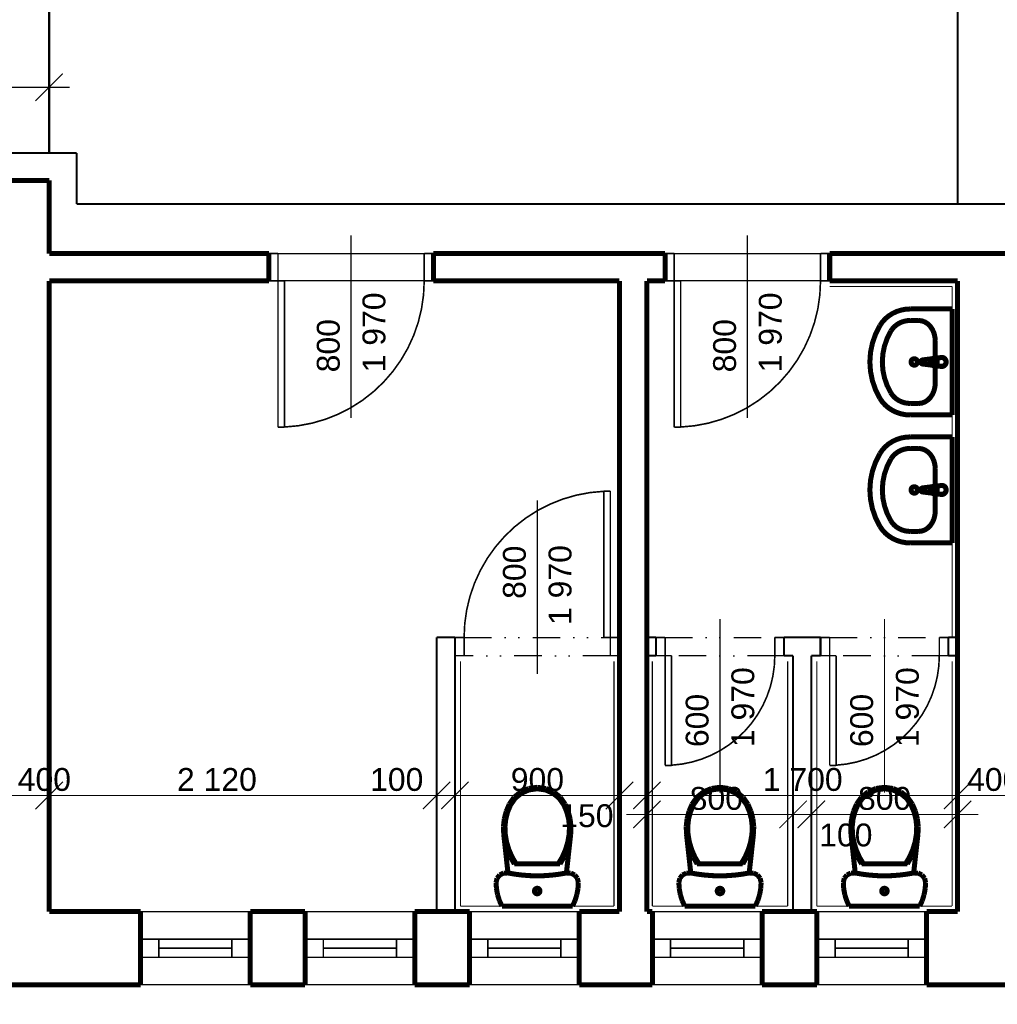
# Model space of a CAD drawing. Extents: x -289843 to 60066, y -44128 to 109843.
# Tile 37 of 61: x -38134 to -32786, y 21791 to 27177. Entities that reach past the tile are written whole.
import ezdxf

# ---------------------------------------------------------------- set-up
doc = ezdxf.new("R2010")
doc.units = 0
doc.header["$MEASUREMENT"] = 0
doc.linetypes.add('DĚLICÍ', pattern=[317.5, 127, -63.5, 0, -63.5, 0, -63.5])
doc.linetypes.add('TRIPLE_DASHED', pattern=[375, 150, -75.00000000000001, 0, -75.00000000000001, 0, -75.00000000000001])
for name, color, linetype in [('EXTERIOR_WALLS', 7, 'Continuous'), ('KÓTY', 7, 'Continuous'), ('múry', 7, 'Continuous'), ('PRIEVLAKY', 7, 'Continuous'), ('SHUTTERS', 7, 'Continuous')]:
    doc.layers.add(name, color=color, linetype=linetype)
doc.styles.add('GENERATED_STYLE_1', font='arial.ttf')
doc.dimstyles.new('Dimstyle_D87F', dxfattribs={"dimtxt": 125, "dimasz": 142.5, "dimexe": 0.18, "dimexo": 0.3, "dimgap": 0.09, "dimtad": 1, "dimdec": 0, "dimzin": 0, "dimdsep": 46, "dimtxsty": 'GENERATED_STYLE_1', "dimblk": 'ARROWHEAD_6', "dimblk1": 'ARROWHEAD_6', "dimblk2": 'ARROWHEAD_6', "dimcen": 0.09, "dimclrd": 124, "dimclre": 124, "dimclrt": 124, "dimadec": 0, "dimazin": 0, "dimtfac": 1, "dimtdec": 4, "dimtmove": 0, "dimatfit": 0, "dimfxl": 0, "dimtolj": 1, "dimtzin": 0, "dimarcsym": 0})
doc.dimstyles.new('Dimstyle_DAEE', dxfattribs={"dimtxt": 125, "dimasz": 142.5, "dimexe": 0.18, "dimexo": 0, "dimgap": 0.09, "dimtad": 1, "dimdec": 0, "dimzin": 0, "dimdsep": 46, "dimtxsty": 'GENERATED_STYLE_1', "dimblk": 'ARROWHEAD_6', "dimblk1": 'ARROWHEAD_6', "dimblk2": 'ARROWHEAD_6', "dimcen": 0.09, "dimse1": 1, "dimse2": 1, "dimclrd": 124, "dimclre": 124, "dimclrt": 124, "dimadec": 0, "dimazin": 0, "dimtfac": 1, "dimtdec": 4, "dimtmove": 0, "dimatfit": 0, "dimfxl": 0, "dimtolj": 1, "dimtzin": 0, "dimarcsym": 0})

# ---------------------------------------------------------------- blocks, each defined once
blk = doc.blocks.new('WC_LT_70_1252')
at = {"layer": 'EXTERIOR_WALLS', "color": 0, "linetype": 'ByBlock', "const_width": 27.5}
for points in [[(-193.2072413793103, 649.9999999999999), (-206.9710344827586, 619.2151937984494)], [(193.2093103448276, 649.9999999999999), (-193.2072413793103, 649.9999999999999)], [(206.9731034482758, 619.2151937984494), (193.2093103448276, 649.9999999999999)], [(-216.9403448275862, 587.0719379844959), (-222.9775862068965, 554.0126356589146)], [(-206.9710344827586, 619.2151937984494), (-216.9403448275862, 587.0719379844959)], [(216.9424137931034, 587.0719379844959), (206.9731034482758, 619.2151937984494)], [(222.9796551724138, 554.0126356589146), (216.9424137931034, 587.0719379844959)], [(-222.9775862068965, 554.0126356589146), (-224.9989655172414, 520.4917829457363)], [(225.0010344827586, 520.4917829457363), (222.9796551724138, 554.0126356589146)], [(-224.9989655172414, 520.4917829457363), (-219.7562068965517, 497.8052713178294)], [(-219.7562068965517, 497.8052713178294), (-205.041724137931, 479.4944186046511)], [(-205.041724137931, 479.4944186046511), (-183.6920689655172, 469.0924031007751)], [(159.8273643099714, 468.6052967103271), (120.2230345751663, 475.4414031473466), (80.31694259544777, 480.3366098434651), (40.20925519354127, 483.2786295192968), (0.0006452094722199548, 484.2600775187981), (-40.20796119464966, 483.2784903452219), (-80.31563786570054, 480.336331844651), (-120.2217119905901, 475.4409870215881), (-159.8260167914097, 468.6047435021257)], [(183.6941379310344, 469.0924031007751), (205.0437931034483, 479.4944186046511)], [(205.0437931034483, 479.4944186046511), (219.758275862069, 497.8052713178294)], [(219.758275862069, 497.8052713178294), (225.0010344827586, 520.4917829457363)], [(-183.6920689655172, 469.0924031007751), (-159.8265517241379, 468.6046511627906)], [(-159.8260167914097, 468.6047435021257), (-183.1034482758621, 256.9767441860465)], [(-124.8651724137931, 419.2560465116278), (-146.5220689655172, 381.4048837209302)], [(-115.071724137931, 419.2560465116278), (-137.3813793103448, 381.353488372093)], [(124.8651724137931, 419.2560465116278), (-124.8651724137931, 419.2560465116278)], [(137.3813793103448, 381.354496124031), (115.071724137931, 419.2560465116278)], [(146.5220689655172, 381.4048837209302), (124.8651724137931, 419.2560465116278)], [(183.1034482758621, 256.9767441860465), (159.8273643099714, 468.605296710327)], [(159.8286206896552, 468.6046511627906), (183.6941379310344, 469.0924031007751)], [(-146.5220689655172, 381.4048837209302), (-163.5879310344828, 341.3870542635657)], [(-137.3813793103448, 381.353488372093), (-154.9437931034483, 341.1522480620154)], [(154.9437931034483, 341.1522480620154), (137.3813793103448, 381.354496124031)], [(163.5879310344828, 341.3870542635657), (146.5220689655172, 381.4048837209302)], [(-163.5879310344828, 341.3870542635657), (-175.8351724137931, 299.7275968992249)], [(-154.9437931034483, 341.1522480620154), (-167.5158620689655, 299.2136434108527)], [(167.5158620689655, 299.2136434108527), (154.9437931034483, 341.1522480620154)], [(175.8351724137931, 299.7275968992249), (163.5879310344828, 341.3870542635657)], [(-183.1034482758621, 256.9767441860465), (-184.6613793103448, 214.6803875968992)], [(-175.8351724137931, 299.7275968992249), (-183.1034482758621, 256.9767441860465)], [(-174.9206896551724, 256.1221705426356), (-176.4362068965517, 214.9615503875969)], [(-167.5158620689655, 299.2136434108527), (-174.9206896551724, 256.1221705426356)], [(174.9206896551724, 256.1221705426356), (167.5158620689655, 299.2136434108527)], [(176.4362068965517, 214.9615503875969), (174.9206896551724, 256.1221705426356)], [(183.1034482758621, 256.9767441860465), (175.8351724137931, 299.7275968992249)], [(184.6613793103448, 214.6803875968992), (183.1034482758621, 256.9767441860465)], [(-184.6613793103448, 214.6803875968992), (-180.068275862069, 172.5946511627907)], [(-176.4362068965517, 214.9615503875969), (-171.9662068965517, 174.004496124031)], [(171.9662068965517, 174.004496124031), (176.4362068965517, 214.9615503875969)], [(180.068275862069, 172.5946511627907), (184.6613793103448, 214.6803875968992)], [(-180.068275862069, 172.5946511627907), (-169.4162068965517, 131.5630232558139)], [(-171.9662068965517, 174.004496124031), (-161.6006896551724, 134.0733333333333)], [(161.6006896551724, 134.0733333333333), (171.9662068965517, 174.004496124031)], [(169.4172413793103, 131.5630232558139), (180.068275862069, 172.5946511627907)], [(-169.4162068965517, 131.5630232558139), (-152.9213793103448, 92.40883720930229)], [(-161.6006896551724, 134.0733333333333), (-145.5475862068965, 95.97023255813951)], [(-145.5475862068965, 95.97023255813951), (-120.1955172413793, 59.80403100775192)], [(120.1955172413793, 59.80403100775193), (145.5475862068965, 95.97023255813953)], [(145.5475862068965, 95.97023255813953), (161.6006896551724, 134.0733333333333)], [(152.9213793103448, 92.40883720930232), (169.4172413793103, 131.5630232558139)], [(-152.9213793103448, 92.40883720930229), (-126.2834482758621, 54.4105426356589)], [(-126.2834482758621, 54.4105426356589), (-89.97620689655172, 24.97813953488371)], [(-120.1955172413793, 59.80403100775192), (-85.63862068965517, 31.79155038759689)], [(85.63862068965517, 31.7915503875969), (120.1955172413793, 59.80403100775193)], [(89.97620689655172, 24.97813953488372), (126.2834482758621, 54.41054263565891)], [(126.2834482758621, 54.41054263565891), (152.9213793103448, 92.40883720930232)], [(-89.97620689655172, 24.97813953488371), (-46.77931034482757, 6.365968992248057)], [(-85.63862068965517, 31.79155038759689), (-44.52413793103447, 14.07627906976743)], [(-46.77931034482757, 6.365968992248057), (0, 0)], [(-44.52413793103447, 14.07627906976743), (0, 8.016666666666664)], [(0, 8.016666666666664), (44.52413793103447, 14.07627906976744)], [(0, 0), (46.77931034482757, 6.365968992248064)], [(44.52413793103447, 14.07627906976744), (85.63862068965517, 31.7915503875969)], [(46.77931034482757, 6.365968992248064), (89.97620689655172, 24.97813953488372)]]:
    blk.add_lwpolyline(points, dxfattribs=at)
blk.add_lwpolyline([(-15, 567.3643410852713, 1), (15, 567.3643410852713, 1)], format="xyb", close=True, dxfattribs=at)
blk = doc.blocks.new('Basin_01_70_1256')
at = {"layer": 'EXTERIOR_WALLS', "color": 0, "linetype": 'ByBlock', "const_width": 27.5}
for points in [[(-289.993695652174, 7.191217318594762e-13), (-289.9936956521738, -229.0909090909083)], [(289.9936956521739, 2.01543327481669e-12), (-289.9936956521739, 6.718110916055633e-13)], [(289.9936956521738, 1.230076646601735e-12), (289.993695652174, -229.0909090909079)], [(-23.90000000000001, -58.99235499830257), (-23.79616414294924, -53.93008923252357)], [(-21.00000000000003, -99.27099209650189), (-23.90000000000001, -58.99235499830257)], [(20.99999999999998, -99.27099209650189), (23.90000000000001, -58.99235499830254)], [(23.90000000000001, -58.99235499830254), (23.81092038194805, -54.00075734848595)], [(-114.8652173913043, -92.28458901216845), (-136.7331460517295, -94.0329005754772), (-157.7607024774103, -99.21064863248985), (-177.1398094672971, -107.6188552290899), (-194.1257388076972, -118.9343977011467), (-208.0657307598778, -132.7224260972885), (-218.4240792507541, -148.4530742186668), (-224.8027187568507, -165.5218220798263), (-226.9565217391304, -183.2727272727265)], [(-114.8652173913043, -92.28458901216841), (-114.8652173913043, -92.3181818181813)], [(114.8652173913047, -92.31818181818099), (-114.865217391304, -92.31818181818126)], [(-17.72976797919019, -108.7844437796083), (-11.10000000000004, -161.7181818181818)], [(-13.6, -97.09918775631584), (-13.60000000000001, -82.2285906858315)], [(-13.60000000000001, -82.2285906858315), (13.59999999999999, -82.2285906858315)], [(-13.60000000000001, -82.92318339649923), (13.59999999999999, -82.92318339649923)], [(11.09999999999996, -161.7181818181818), (17.72976797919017, -108.7844437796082)], [(13.59999999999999, -82.2285906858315), (13.59999999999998, -97.09918775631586)], [(226.9565217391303, -183.2727272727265), (224.8027187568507, -165.5218220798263), (218.4240792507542, -148.4530742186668), (208.0657307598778, -132.7224260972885), (194.1257388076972, -118.9343977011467), (177.1398094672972, -107.6188552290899), (157.7607024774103, -99.21064863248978), (136.7331460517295, -94.03290057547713), (114.8652173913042, -92.28458901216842)], [(-290.0000045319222, -229.0909090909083), (-288.4248907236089, -254.4349285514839), (-283.7278856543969, -279.3230081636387), (-275.9934886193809, -303.3074104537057), (-265.3608417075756, -325.9566551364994), (-252.0212266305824, -346.8632814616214), (-236.214623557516, -365.6511784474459), (-218.2253938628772, -381.9823511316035), (-198.3771644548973, -395.5630011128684)], [(-226.9565262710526, -229.0909090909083), (-225.9484897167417, -245.3104977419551), (-222.9425146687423, -261.2382953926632), (-217.9926787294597, -276.5877603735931), (-211.1880296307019, -291.0827552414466), (-202.6509832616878, -304.4625145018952), (-192.5351214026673, -316.4863357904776), (-181.0224287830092, -326.9379101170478), (-168.3200191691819, -335.6292132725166)], [(-226.9565217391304, -183.2727272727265), (-226.9565217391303, -229.0909090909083)], [(168.3200191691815, -335.6292132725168), (181.0224287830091, -326.9379101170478), (192.5351214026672, -316.4863357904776), (202.6509832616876, -304.4625145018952), (211.1880296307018, -291.0827552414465), (217.9926787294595, -276.587760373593), (222.9425146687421, -261.2382953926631), (225.9484897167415, -245.3104977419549), (226.9565262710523, -229.0909090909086)], [(198.3771644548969, -395.5630011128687), (218.225393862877, -381.9823511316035), (236.2146235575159, -365.6511784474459), (252.0212266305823, -346.8632814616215), (265.3608417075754, -325.9566551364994), (275.9934886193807, -303.3074104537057), (283.7278856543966, -279.3230081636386), (288.4248907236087, -254.4349285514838), (290.0000045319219, -229.0909090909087)], [(226.9565217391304, -183.2727272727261), (226.9565217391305, -229.0909090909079)], [(-168.3200191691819, -335.6292132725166), (-128.5644514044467, -355.601117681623), (-86.82685015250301, -370.0908431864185), (-43.75066951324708, -378.875006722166), (-1.734723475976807e-13, -381.8181858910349), (43.75066951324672, -378.875006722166), (86.82685015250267, -370.0908431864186), (128.5644514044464, -355.6011176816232), (168.3200191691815, -335.6292132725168)], [(-198.3771644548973, -395.5630011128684), (-151.5223883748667, -419.101316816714), (-102.3316442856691, -436.1784931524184), (-51.56328879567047, -446.5312572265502), (-2.081668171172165e-14, -450.0000040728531), (51.56328879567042, -446.5312572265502), (102.331644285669, -436.1784931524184), (151.5223883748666, -419.101316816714), (198.3771644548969, -395.5630011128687)]]:
    blk.add_lwpolyline(points, dxfattribs=at)
for points in [[(23.38387230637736, -66.16094812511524, 1.447269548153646), (-23.3838723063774, -66.16094812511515)], [(23.81163057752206, -54.04055332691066, 0.8697410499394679), (-23.79616414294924, -53.93008923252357)], [(-21.00000000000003, -98.57639938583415, 0.9136119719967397), (20.99999999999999, -98.5763993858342)], [(-21.00000000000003, -99.27099209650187, 0.9136119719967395), (20.99999999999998, -99.2709920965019)], [(-13.60000000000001, -97.09918775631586, 0.9999999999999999), (13.59999999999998, -97.09918775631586)], [(-11.10000000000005, -161.7181818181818, 0.8825662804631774), (11.09999999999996, -161.7181818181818)]]:
    blk.add_lwpolyline(points, format="xyb", dxfattribs=at)
blk.add_lwpolyline([(-17.5, -207.1363636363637, 1), (17.5, -207.1363636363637, 1)], format="xyb", close=True, dxfattribs=at)
blk = doc.blocks.new('*D797')
at = {"layer": 'KÓTY', "color": 124, "linetype": 'Continuous', "transparency": 16777216, "const_width": 6.173611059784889}
for points in [[(-40372.96361465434, 26507.08962104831), (-40372.96361465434, 26947.71462104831)], [(-37972.96361465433, 26507.08962104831), (-37972.96361465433, 26947.71462104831)], [(-40297.96361465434, 26882.08962104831), (-40447.96361465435, 26732.08962104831)], [(-38047.96361465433, 26732.08962104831), (-37897.96361465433, 26882.08962104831)], [(-40372.96361465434, 26807.08962104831), (-37972.96361465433, 26807.08962104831)], [(-37972.96361465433, 26807.08962104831), (-37860.46361465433, 26807.08962104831)]]:
    blk.add_lwpolyline(points, dxfattribs=at)
at = {"layer": 'KÓTY', "color": 124, "transparency": 16777216, "style": 'GENERATED_STYLE_1', "oblique": -2.504478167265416e-06}
blk.add_text('2\xa0400', height=125, dxfattribs=at).set_placement((-39389.03506370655, 26832.08962223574))
blk = doc.blocks.new('ARROWHEAD_6')
at = {"color": 0, "linetype": 'Continuous'}
for p, q in [((-0.5, -0.5), (0.5, 0.5)), ((0, 0), (-1, 0))]:
    blk.add_line(p, q, dxfattribs=at)
blk = doc.blocks.new('*D823')
at = {"layer": 'KÓTY', "color": 124, "linetype": 'Continuous', "transparency": 16777216, "const_width": 6.173611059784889}
for points in [[(-38297.96361465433, 23008.26186287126), (-38447.96361465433, 22858.26186287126)], [(-37897.96361465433, 23008.26186287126), (-38047.96361465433, 22858.26186287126)], [(-38372.96361465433, 22933.26186287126), (-37972.96361465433, 22933.26186287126)]]:
    blk.add_lwpolyline(points, dxfattribs=at)
at = {"layer": 'KÓTY', "color": 124, "transparency": 16777216, "style": 'GENERATED_STYLE_1', "oblique": -2.504478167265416e-06}
blk.add_text('400', height=125, dxfattribs=at).set_placement((-38145.1528460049, 22958.2618640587))
blk = doc.blocks.new('*D824')
at = {"layer": 'KÓTY', "color": 124, "linetype": 'Continuous', "transparency": 16777216, "const_width": 6.173611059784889}
for points in [[(-37897.96361465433, 23008.26186287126), (-38047.96361465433, 22858.26186287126)], [(-35777.96361465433, 23008.26186287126), (-35927.96361465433, 22858.26186287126)], [(-37972.96361465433, 22933.26186287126), (-35852.96361465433, 22933.26186287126)]]:
    blk.add_lwpolyline(points, dxfattribs=at)
at = {"layer": 'KÓTY', "color": 124, "transparency": 16777216, "style": 'GENERATED_STYLE_1', "oblique": -2.504478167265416e-06}
for s, p in [('2\xa0120', (-37273.67791744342, 22958.2618640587)), ('100', (-36217.24932899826, 22958.2618640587))]:
    blk.add_text(s, height=125, dxfattribs=at).set_placement(p)
blk = doc.blocks.new('*D825')
at = {"layer": 'KÓTY', "color": 124, "linetype": 'Continuous', "transparency": 16777216, "const_width": 6.173611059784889}
for points in [[(-35777.96361465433, 23008.26186287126), (-35927.96361465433, 22858.26186287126)], [(-35677.96361465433, 23008.26186287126), (-35827.96361465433, 22858.26186287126)], [(-35852.96361465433, 22933.26186287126), (-35752.96361465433, 22933.26186287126)]]:
    blk.add_lwpolyline(points, dxfattribs=at)
blk = doc.blocks.new('*D826')
at = {"layer": 'KÓTY', "color": 124, "linetype": 'Continuous', "transparency": 16777216, "const_width": 6.173611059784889}
for points in [[(-35677.96361465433, 23008.26186287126), (-35827.96361465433, 22858.26186287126)], [(-34777.96361465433, 23008.26186287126), (-34927.96361465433, 22858.26186287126)], [(-35752.96361465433, 22933.26186287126), (-34852.96361465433, 22933.26186287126)]]:
    blk.add_lwpolyline(points, dxfattribs=at)
at = {"layer": 'KÓTY', "color": 124, "transparency": 16777216, "style": 'GENERATED_STYLE_1', "oblique": -2.504478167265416e-06}
for s, p in [('900', (-35447.60647526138, 22958.2618640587)), ('150', (-35176.86304417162, 22760.17242754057))]:
    blk.add_text(s, height=125, dxfattribs=at).set_placement(p)
blk = doc.blocks.new('*D827')
at = {"layer": 'KÓTY', "color": 124, "linetype": 'Continuous', "transparency": 16777216, "const_width": 6.173611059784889}
for points in [[(-34777.96361465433, 23008.26186287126), (-34927.96361465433, 22858.26186287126)], [(-34627.96361465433, 23008.26186287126), (-34777.96361465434, 22858.26186287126)], [(-34852.96361465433, 22933.26186287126), (-34702.96361465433, 22933.26186287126)]]:
    blk.add_lwpolyline(points, dxfattribs=at)
blk = doc.blocks.new('*D828')
at = {"layer": 'KÓTY', "color": 124, "linetype": 'Continuous', "transparency": 16777216, "const_width": 6.173611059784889}
for points in [[(-34627.96361465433, 23008.26186287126), (-34777.96361465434, 22858.26186287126)], [(-32927.96361465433, 23008.26186287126), (-33077.96361465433, 22858.26186287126)], [(-34702.96361465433, 22933.26186287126), (-33002.96361465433, 22933.26186287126)]]:
    blk.add_lwpolyline(points, dxfattribs=at)
at = {"layer": 'KÓTY', "color": 124, "transparency": 16777216, "style": 'GENERATED_STYLE_1', "oblique": -2.504478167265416e-06}
blk.add_text('1\xa0700', height=125, dxfattribs=at).set_placement((-34069.03506370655, 22958.2618640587))
blk = doc.blocks.new('*D829')
at = {"layer": 'KÓTY', "color": 124, "linetype": 'Continuous', "transparency": 16777216, "const_width": 6.173611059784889}
for points in [[(-32927.96361465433, 23008.26186287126), (-33077.96361465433, 22858.26186287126)], [(-32527.96361465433, 23008.26186287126), (-32677.96361465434, 22858.26186287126)], [(-33002.96361465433, 22933.26186287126), (-32602.96361465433, 22933.26186287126)]]:
    blk.add_lwpolyline(points, dxfattribs=at)
at = {"layer": 'KÓTY', "color": 124, "transparency": 16777216, "style": 'GENERATED_STYLE_1', "oblique": -2.504478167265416e-06}
blk.add_text('400', height=125, dxfattribs=at).set_placement((-32951.07052905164, 22958.2618640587))
blk = doc.blocks.new('*D837')
at = {"layer": 'KÓTY', "color": 124, "linetype": 'Continuous', "transparency": 16777216, "const_width": 6.173611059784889}
for points in [[(-34627.96361465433, 22904.58403212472), (-34777.96361465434, 22754.58403212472)], [(-33828.16857460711, 22904.58403212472), (-33978.16857460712, 22754.58403212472)], [(-34815.46361465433, 22829.58403212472), (-34702.96361465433, 22829.58403212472)], [(-34702.96361465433, 22829.58403212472), (-33903.16857460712, 22829.58403212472)]]:
    blk.add_lwpolyline(points, dxfattribs=at)
at = {"layer": 'KÓTY', "color": 124, "transparency": 16777216, "style": 'GENERATED_STYLE_1', "oblique": -2.504478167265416e-06}
blk.add_text('800', height=125, dxfattribs=at).set_placement((-34468.65083324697, 22854.58403331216))
blk = doc.blocks.new('*D838')
at = {"layer": 'KÓTY', "color": 124, "linetype": 'Continuous', "transparency": 16777216, "const_width": 6.173611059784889}
for points in [[(-33828.16857460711, 22904.58403212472), (-33978.16857460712, 22754.58403212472)], [(-33728.16857460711, 22904.58403212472), (-33878.16857460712, 22754.58403212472)], [(-33903.16857460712, 22829.58403212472), (-33803.16857460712, 22829.58403212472)]]:
    blk.add_lwpolyline(points, dxfattribs=at)
blk = doc.blocks.new('*D839')
at = {"layer": 'KÓTY', "color": 124, "linetype": 'Continuous', "transparency": 16777216, "const_width": 6.173611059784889}
for points in [[(-33728.16857460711, 22904.58403212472), (-33878.16857460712, 22754.58403212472)], [(-33077.96361465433, 22754.58403212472), (-32927.96361465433, 22904.58403212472)], [(-33803.16857460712, 22829.58403212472), (-33002.96361465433, 22829.58403212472)], [(-33002.96361465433, 22829.58403212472), (-32890.46361465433, 22829.58403212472)]]:
    blk.add_lwpolyline(points, dxfattribs=at)
at = {"layer": 'KÓTY', "color": 124, "transparency": 16777216, "style": 'GENERATED_STYLE_1', "oblique": -2.504478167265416e-06}
for s, p in [('800', (-33547.70895523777, 22854.58403331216)), ('100', (-33760.12856482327, 22654.53735404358))]:
    blk.add_text(s, height=125, dxfattribs=at).set_placement(p)
blk = doc.blocks.new('*D908')
at = {"layer": 'Defpoints', "color": 0, "linetype": 'Continuous', "lineweight": 0, "transparency": 16777216}
for p in [(-38372.96361465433, 21897.79128807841), (-27222.96361465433, 21897.79128807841), (-27222.96361465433, 18769.02003339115)]:
    blk.add_point(p, dxfattribs=at)
at = {"layer": 'KÓTY', "color": 124, "linetype": 'Continuous', "lineweight": -2, "transparency": 16777216}
for p, q in [((-38372.96361465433, 21897.49128807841), (-38372.96361465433, 18768.84003339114)), ((-27222.96361465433, 21897.49128807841), (-27222.96361465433, 18768.84003339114)), ((-38230.46361465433, 18769.02003339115), (-27365.46361465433, 18769.02003339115))]:
    blk.add_line(p, q, dxfattribs=at)
at = {"layer": 'KÓTY', "color": 124, "linetype": 'Continuous', "lineweight": -2, "transparency": 16777216, "xscale": 142.5, "yscale": 142.5, "zscale": 142.5, "rotation": 180}
blk.add_blockref('ARROWHEAD_6', (-38372.96361465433, 18769.02003339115), dxfattribs=at)
at = {"layer": 'KÓTY', "color": 124, "linetype": 'Continuous', "lineweight": -2, "transparency": 16777216, "xscale": 142.5, "yscale": 142.5, "zscale": 142.5}
blk.add_blockref('ARROWHEAD_6', (-27222.96361465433, 18769.02003339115), dxfattribs=at)
at = {"layer": 'KÓTY', "color": 124, "linetype": 'Continuous', "transparency": 16777216, "insert": (-32797.96361465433, 18832.93165685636), "char_height": 125, "attachment_point": 5, "style": 'GENERATED_STYLE_1'}
blk.add_mtext('\\A1;11150', dxfattribs=at)
blk = doc.blocks.new('*D921')
at = {"layer": 'Defpoints', "color": 0, "linetype": 'Continuous', "lineweight": 0, "transparency": 16777216}
for p in [(-64872.96361465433, 21897.79128807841), (-27222.96361465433, 21897.79128807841), (-27222.96361465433, 18369.02003339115)]:
    blk.add_point(p, dxfattribs=at)
at = {"layer": 'KÓTY', "color": 124, "linetype": 'Continuous', "lineweight": -2, "transparency": 16777216}
for p, q in [((-64872.96361465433, 21897.49128807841), (-64872.96361465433, 18368.84003339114)), ((-27222.96361465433, 21897.49128807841), (-27222.96361465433, 18368.84003339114)), ((-64730.46361465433, 18369.02003339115), (-27365.46361465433, 18369.02003339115))]:
    blk.add_line(p, q, dxfattribs=at)
at = {"layer": 'KÓTY', "color": 124, "linetype": 'Continuous', "lineweight": -2, "transparency": 16777216, "xscale": 142.5, "yscale": 142.5, "zscale": 142.5, "rotation": 180}
blk.add_blockref('ARROWHEAD_6', (-64872.96361465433, 18369.02003339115), dxfattribs=at)
at = {"layer": 'KÓTY', "color": 124, "linetype": 'Continuous', "lineweight": -2, "transparency": 16777216, "xscale": 142.5, "yscale": 142.5, "zscale": 142.5}
blk.add_blockref('ARROWHEAD_6', (-27222.96361465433, 18369.02003339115), dxfattribs=at)
at = {"layer": 'KÓTY', "color": 124, "linetype": 'Continuous', "transparency": 16777216, "insert": (-46047.96361465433, 18432.97428987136), "char_height": 125, "attachment_point": 5, "style": 'GENERATED_STYLE_1'}
blk.add_mtext('\\A1;37650', dxfattribs=at)
blk = doc.blocks.new('D1_Metal_70_741')
at = {"color": 0, "linetype": 'ByBlock', "const_width": 8.819444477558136}
blk.add_lwpolyline([(364.9999999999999, 799.2340082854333, 0.4014527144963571), (-400, 9.796850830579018e-14)], format="xyb", dxfattribs=at)
for points in [[(399.9999999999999, 800), (365, 800)], [(365, 800), (365, -2.143061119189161e-15)], [(400, 0), (399.9999999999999, 800)], [(-450, 0), (-400, 0)], [(-400, 0), (-400, -100)], [(365, -2.143061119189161e-15), (400, 0)], [(450, 0), (400, 0)], [(400, 0), (400, -100)], [(-400, -100), (-450, -100)], [(400, -100), (450, -100)]]:
    blk.add_lwpolyline(points, dxfattribs=at)
blk = doc.blocks.new('Značka_okna-dveří_-_70_1485')
at = {"color": 154, "linetype": 'Continuous', "const_width": 7.000000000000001}
blk.add_lwpolyline([(-1.040915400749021e-13, -850), (1.224606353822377e-14, 100)], dxfattribs=at)
at = {"color": 154, "style": 'GENERATED_STYLE_1'}
for tag, p in [('AC_WIDO_B_SIZE', (-187.5, -167.8571428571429)), ('AC_WIDO_A_SIZE', (62.49999999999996, -310.7142857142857))]:
    blk.add_attdef(tag, p, '', height=125, rotation=-90.00000000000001, dxfattribs=at)
blk = doc.blocks.new('D1_Metal_70_739')
at = {"color": 0, "linetype": 'ByBlock', "const_width": 8.819444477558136}
blk.add_lwpolyline([(265, 598.978296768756, 0.39721992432), (-300, 7.347638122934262e-14)], format="xyb", dxfattribs=at)
for points in [[(299.9999999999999, 600), (264.9999999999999, 600)], [(264.9999999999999, 600), (265, -2.143061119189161e-15)], [(300, 0), (299.9999999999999, 600)], [(-349.9999999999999, 0), (-300, 0)], [(-300, 0), (-300, -100)], [(265, -2.143061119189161e-15), (300, 0)], [(349.9999999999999, 0), (300, 0)], [(300, 0), (300, -100)], [(-300, -100), (-349.9999999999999, -100)], [(300, -100), (349.9999999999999, -100)]]:
    blk.add_lwpolyline(points, dxfattribs=at)
blk = doc.blocks.new('Značka_okna-dveří_-_70_1483')
at = {"color": 154, "linetype": 'Continuous', "const_width": 7.000000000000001}
blk.add_lwpolyline([(0, 750), (0, -200)], dxfattribs=at)
at = {"color": 154, "style": 'GENERATED_STYLE_1'}
for tag, p in [('AC_WIDO_B_SIZE', (-187.5, 500)), ('AC_WIDO_A_SIZE', (62.49999999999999, 500))]:
    blk.add_attdef(tag, p, '', height=125, rotation=-90.00000000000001, dxfattribs=at)
blk = doc.blocks.new('D1_Metal_70_740')
at = {"color": 0, "linetype": 'ByBlock', "const_width": 8.819444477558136}
blk.add_lwpolyline([(265, 598.978296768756, 0.39721992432), (-300, 7.347638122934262e-14)], format="xyb", dxfattribs=at)
for points in [[(299.9999999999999, 600), (264.9999999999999, 600)], [(264.9999999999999, 600), (265, -2.143061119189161e-15)], [(300, 0), (299.9999999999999, 600)], [(-349.9999999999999, 0), (-300, 0)], [(-300, 0), (-300, -100)], [(265, -2.143061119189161e-15), (300, 0)], [(349.9999999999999, 0), (300, 0)], [(300, 0), (300, -100)], [(-300, -100), (-349.9999999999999, -100)], [(300, -100), (349.9999999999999, -100)]]:
    blk.add_lwpolyline(points, dxfattribs=at)
blk = doc.blocks.new('Značka_okna-dveří_-_70_1484')
at = {"color": 154, "linetype": 'Continuous', "const_width": 7.000000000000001}
blk.add_lwpolyline([(0, 750), (0, -200)], dxfattribs=at)
at = {"color": 154, "style": 'GENERATED_STYLE_1'}
for tag, p in [('AC_WIDO_B_SIZE', (-187.5, 500)), ('AC_WIDO_A_SIZE', (62.49999999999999, 500))]:
    blk.add_attdef(tag, p, '', height=125, rotation=-90.00000000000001, dxfattribs=at)
blk = doc.blocks.new('D1_Metal_70_731')
at = {"color": 0, "linetype": 'ByBlock', "const_width": 8.819444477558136}
blk.add_lwpolyline([(364.9999999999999, 799.2340082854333, 0.4014527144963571), (-400, 9.796850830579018e-14)], format="xyb", dxfattribs=at)
for points in [[(399.9999999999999, 800), (365, 800)], [(365, 800), (365, -2.143061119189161e-15)], [(400, 0), (399.9999999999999, 800)], [(-450, 0), (-400, 0)], [(-400, 0), (-400, -150)], [(365, -2.143061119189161e-15), (400, 0)], [(450, 0), (400, 0)], [(400, 0), (400, -150)], [(-400, -150), (-450, -150)], [(400, -150), (450, -150)]]:
    blk.add_lwpolyline(points, dxfattribs=at)
blk = doc.blocks.new('Značka_okna-dveří_-_70_1299')
at = {"color": 154, "linetype": 'Continuous', "const_width": 7.000000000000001}
blk.add_lwpolyline([(0, 750), (0, -250)], dxfattribs=at)
at = {"color": 154, "style": 'GENERATED_STYLE_1'}
for tag, p in [('AC_WIDO_B_SIZE', (-187.5, 500)), ('AC_WIDO_A_SIZE', (62.49999999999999, 500))]:
    blk.add_attdef(tag, p, '', height=125, rotation=-90.00000000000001, dxfattribs=at)
blk = doc.blocks.new('D1_Metal_70_732')
at = {"color": 0, "linetype": 'ByBlock', "const_width": 8.819444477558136}
blk.add_lwpolyline([(364.9999999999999, 799.2340082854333, 0.4014527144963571), (-400, 9.796850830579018e-14)], format="xyb", dxfattribs=at)
for points in [[(399.9999999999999, 800), (365, 800)], [(365, 800), (365, -2.143061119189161e-15)], [(400, 0), (399.9999999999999, 800)], [(-450, 0), (-400, 0)], [(-400, 0), (-400, -150)], [(365, -2.143061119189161e-15), (400, 0)], [(450, 0), (400, 0)], [(400, 0), (400, -150)], [(-400, -150), (-450, -150)], [(400, -150), (450, -150)]]:
    blk.add_lwpolyline(points, dxfattribs=at)
blk = doc.blocks.new('W_Pivot_Hung_70_1020')
at = {"color": 0, "linetype": 'ByBlock', "const_width": 8.819444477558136}
for points in [[(-300, 0), (300, 0)], [(-200, 0), (-200, -100)], [(200, 0), (200, -100)], [(-200, -50), (200, -50)], [(-200, -50), (200, -50)], [(-300, -100), (300, -100)]]:
    blk.add_lwpolyline(points, dxfattribs=at)
blk = doc.blocks.new('W_Pivot_Hung_70_1021')
at = {"color": 0, "linetype": 'ByBlock', "const_width": 8.819444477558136}
for points in [[(-300, 0), (300, 0)], [(-200, 0), (-200, -100)], [(200, 0), (200, -100)], [(-200, -50), (200, -50)], [(-200, -50), (200, -50)], [(-300, -100), (300, -100)]]:
    blk.add_lwpolyline(points, dxfattribs=at)
blk = doc.blocks.new('W_Pivot_Hung_70_1022')
at = {"color": 0, "linetype": 'ByBlock', "const_width": 8.819444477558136}
for points in [[(-300, 0), (300, 0)], [(-200, 0), (-200, -100)], [(200, 0), (200, -100)], [(-200, -50), (200, -50)], [(-200, -50), (200, -50)], [(-300, -100), (300, -100)]]:
    blk.add_lwpolyline(points, dxfattribs=at)
blk = doc.blocks.new('W_Pivot_Hung_70_1023')
at = {"color": 0, "linetype": 'ByBlock', "const_width": 8.819444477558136}
for points in [[(-300, 0), (300, 0)], [(-200, 0), (-200, -100)], [(200, 0), (200, -100)], [(-200, -50), (200, -50)], [(-200, -50), (200, -50)], [(-300, -100), (300, -100)]]:
    blk.add_lwpolyline(points, dxfattribs=at)
blk = doc.blocks.new('W_Pivot_Hung_70_1024')
at = {"color": 0, "linetype": 'ByBlock', "const_width": 8.819444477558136}
for points in [[(-300, 0), (300, 0)], [(-200, 0), (-200, -100)], [(200, 0), (200, -100)], [(-200, -50), (200, -50)], [(-200, -50), (200, -50)], [(-300, -100), (300, -100)]]:
    blk.add_lwpolyline(points, dxfattribs=at)
blk = doc.blocks.new('DIM_2231', base_point=(-43972.58900269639, 26807.08962104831))
at = {"layer": 'KÓTY', "color": 124, "linetype": 'Continuous'}
dim = blk.add_linear_dim(base=(-43972.58900269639, 26807.08962104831), p1=(-40372.96361465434, 26397.79128807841), p2=(-37972.96361465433, 26297.79128807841), dimstyle='Dimstyle_D87F', dxfattribs=at)
dim.commit()
dim.dimension.update_dxf_attribs({"geometry": '*D797', "text_midpoint": (-39340.82077799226, 26894.58962223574)})
blk = doc.blocks.new('DIM_2232', base_point=(-64472.96361465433, 22933.26186287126))
at = {"layer": 'KÓTY', "color": 124, "linetype": 'Continuous'}
for p1, p2, distance, picture, middle in [((-38372.96361465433, 26297.79128807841), (-37972.96361465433, 26297.79128807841), -3364.529425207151, '*D823', (-38096.93856029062, 23020.7618640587)), ((-34852.96361465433, 25747.79128807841), (-34702.96361465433, 25747.79128807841), -2814.529425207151, '*D827', (-35128.64875845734, 22822.67242754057)), ((-34702.96361465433, 25747.79128807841), (-33002.96361465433, 25747.79128807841), -2814.529425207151, '*D828', (-34020.82077799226, 23020.7618640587)), ((-33002.96361465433, 25747.79128807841), (-32602.96361465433, 25747.79128807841), -2814.529425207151, '*D829', (-32902.85624333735, 23020.7618640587))]:
    dim = blk.add_aligned_dim(p1=p1, p2=p2, distance=distance, dimstyle='Dimstyle_DAEE', dxfattribs=at)
    dim.commit()
    dim.dimension.update_dxf_attribs({"geometry": picture, "text_midpoint": middle})
for p1, p2, picture, middle in [((-37972.96361465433, 26297.79128807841), (-35852.96361465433, 23797.79128807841), '*D824', (-37225.46363172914, 23020.7618640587)), ((-35752.96361465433, 23697.79128807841), (-34852.96361465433, 25747.79128807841), '*D826', (-35399.39218954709, 23020.7618640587)), ((-35852.96361465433, 23797.79128807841), (-35752.96361465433, 23697.79128807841), '*D825', (-36169.03504328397, 23020.7618640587))]:
    dim = blk.add_linear_dim(base=(-64472.96361465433, 22933.26186287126), p1=p1, p2=p2, dimstyle='Dimstyle_DAEE', dxfattribs=at)
    dim.commit()
    dim.dimension.update_dxf_attribs({"geometry": picture, "text_midpoint": middle})
blk = doc.blocks.new('DIM_2235', base_point=(-33903.16857460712, 22829.58403212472))
at = {"layer": 'KÓTY', "color": 124, "linetype": 'Continuous'}
for p1, p2, picture, middle in [((-33803.16857460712, 22797.79128807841), (-33002.96361465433, 23697.79128807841), '*D839', (-33499.49466952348, 22917.08403331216)), ((-34702.96361465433, 22297.79128807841), (-33903.16857460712, 22797.79128807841), '*D837', (-34420.43654753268, 22917.08403331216))]:
    dim = blk.add_linear_dim(base=(-33903.16857460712, 22829.58403212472), p1=p1, p2=p2, dimstyle='Dimstyle_DAEE', dxfattribs=at)
    dim.commit()
    dim.dimension.update_dxf_attribs({"geometry": picture, "text_midpoint": middle})
dim = blk.add_aligned_dim(p1=(-33903.16857460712, 22797.79128807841), p2=(-33803.16857460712, 22797.79128807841), distance=31.792744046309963, dimstyle='Dimstyle_DAEE', dxfattribs=at)
dim.commit()
dim.dimension.update_dxf_attribs({"geometry": '*D838', "text_midpoint": (-33711.91427910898, 22717.03735404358)})

msp = doc.modelspace()

# ---------------------------------------------------------------- linework, layer by layer
at = {"color": 154, "linetype": 'Continuous', "lineweight": 0, "const_width": 7.000000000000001}
for points in [[(-36872.96361465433, 22297.79128807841), (-37472.96361465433, 22297.79128807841)], [(-35972.96361465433, 22297.79128807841), (-36572.96361465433, 22297.79128807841)], [(-35072.96361465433, 22297.79128807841), (-35672.96361465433, 22297.79128807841)], [(-34072.96361465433, 22297.79128807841), (-34672.96361465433, 22297.79128807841)], [(-37472.96361465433, 21897.79128807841), (-36872.96361465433, 21897.79128807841)], [(-36572.96361465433, 21897.79128807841), (-35972.96361465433, 21897.79128807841)], [(-35672.96361465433, 21897.79128807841), (-35072.96361465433, 21897.79128807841)], [(-34672.96361465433, 21897.79128807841), (-34072.96361465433, 21897.79128807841)]]:
    msp.add_lwpolyline(points, dxfattribs=at)
at = {"layer": 'múry', "color": 7, "linetype": 'Continuous'}
for p, q in [((-36721.15495438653, 25897.79128807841), (-35921.15495438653, 25897.79128807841)), ((-34552.96361465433, 25897.79128807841), (-33752.96361465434, 25897.79128807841)), ((-35921.15495438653, 25747.79128807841), (-36721.15495438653, 25747.79128807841)), ((-33752.96361465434, 25747.79128807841), (-34552.96361465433, 25747.79128807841))]:
    msp.add_line(p, q, dxfattribs=at)
at = {"layer": 'múry', "color": 7, "linetype": 'TRIPLE_DASHED'}
for p, q in [((-35702.96361465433, 23797.79128807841), (-34902.96361465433, 23797.79128807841)), ((-34603.06609463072, 23797.79128807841), (-34003.06609463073, 23797.79128807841)), ((-33703.06609463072, 23797.79128807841), (-33103.06609463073, 23797.79128807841)), ((-34902.96361465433, 23697.79128807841), (-35702.96361465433, 23697.79128807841)), ((-34003.06609463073, 23697.79128807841), (-34603.06609463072, 23697.79128807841)), ((-33103.06609463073, 23697.79128807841), (-33753.06609463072, 23697.79128807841))]:
    msp.add_line(p, q, dxfattribs=at)
at = {"layer": 'múry', "color": 7, "linetype": 'Continuous', "lineweight": 0}
for points, const_width in [([(-37972.96361465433, 26297.79128807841), (-39922.96361465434, 26297.79128807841)], 27.5), ([(-37972.96361465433, 25897.79128807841), (-37972.96361465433, 26297.79128807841)], 27.5), ([(-36771.15495438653, 25897.79128807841), (-37972.96361465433, 25897.79128807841)], 27.5), ([(-36771.15495438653, 25747.79128807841), (-36771.15495438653, 25897.79128807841)], 27.5), ([(-35871.15495438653, 25747.79128807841), (-35871.15495438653, 25897.79128807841)], 27.5), ([(-34602.96361465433, 25897.79128807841), (-35871.15495438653, 25897.79128807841)], 27.5), ([(-34602.96361465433, 25747.79128807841), (-34602.96361465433, 25897.79128807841)], 27.5), ([(-33702.96361465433, 25747.79128807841), (-33702.96361465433, 25897.79128807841)], 27.5), ([(-32452.91150144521, 25897.79128807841), (-33702.96361465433, 25897.79128807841)], 27.5), ([(-37972.96361465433, 25747.79128807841), (-36771.15495438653, 25747.79128807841)], 27.5), ([(-37972.96361465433, 22297.79128807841), (-37972.96361465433, 25747.79128807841)], 27.5), ([(-35871.15495438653, 25747.79128807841), (-34852.96361465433, 25747.79128807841)], 27.5), ([(-34852.96361465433, 25747.79128807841), (-34852.96361465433, 22297.79128807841)], 27.5), ([(-34702.96361465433, 22297.79128807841), (-34702.96361465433, 25747.79128807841)], 27.5), ([(-34702.96361465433, 25747.79128807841), (-34602.96361465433, 25747.79128807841)], 27.5), ([(-33702.96361465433, 25747.79128807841), (-33002.96361465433, 25747.79128807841)], 27.5), ([(-33002.96361465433, 25747.79128807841), (-33002.96361465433, 22297.79128807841)], 27.5), ([(-35752.96361465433, 23797.79128807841), (-35852.96361465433, 23797.79128807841)], 11), ([(-35852.96361465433, 23797.79128807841), (-35852.96361465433, 22297.79128807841)], 11), ([(-35752.96361465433, 23697.79128807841), (-35752.96361465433, 23797.79128807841)], 11), ([(-34852.96361465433, 23697.79128807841), (-34852.96361465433, 23797.79128807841)], 11), ([(-34653.06609463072, 23797.79128807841), (-34702.96361465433, 23797.79128807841)], 11), ([(-34702.96361465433, 23797.79128807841), (-34702.96361465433, 23697.79128807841)], 11), ([(-34653.06609463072, 23697.79128807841), (-34653.06609463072, 23797.79128807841)], 11), ([(-33953.06609463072, 23697.79128807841), (-33953.06609463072, 23797.79128807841)], 11), ([(-33753.06609463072, 23797.79128807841), (-33953.06609463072, 23797.79128807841)], 11), ([(-33753.06609463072, 23697.79128807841), (-33753.06609463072, 23797.79128807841)], 11), ([(-33053.06609463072, 23697.79128807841), (-33053.06609463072, 23797.79128807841)], 11), ([(-33002.96361465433, 23797.79128807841), (-33053.06609463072, 23797.79128807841)], 11), ([(-33002.96361465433, 23697.79128807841), (-33002.96361465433, 23797.79128807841)], 11), ([(-35752.96361465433, 22297.79128807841), (-35752.96361465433, 23697.79128807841)], 11), ([(-34702.96361465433, 23697.79128807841), (-34653.06609463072, 23697.79128807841)], 11), ([(-33953.06609463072, 23697.79128807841), (-33903.16857460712, 23697.79128807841)], 11), ([(-33903.16857460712, 23697.79128807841), (-33903.16857460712, 22297.79128807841)], 11), ([(-33803.16857460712, 23697.79128807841), (-33753.06609463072, 23697.79128807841)], 11), ([(-33803.16857460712, 22297.79128807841), (-33803.16857460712, 23697.79128807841)], 11), ([(-33053.06609463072, 23697.79128807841), (-33002.96361465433, 23697.79128807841)], 11), ([(-37472.96361465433, 22297.79128807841), (-37972.96361465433, 22297.79128807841)], 27.5), ([(-37472.96361465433, 21897.79128807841), (-37472.96361465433, 22297.79128807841)], 27.5), ([(-36872.96361465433, 21897.79128807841), (-36872.96361465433, 22297.79128807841)], 27.5), ([(-36572.96361465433, 22297.79128807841), (-36872.96361465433, 22297.79128807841)], 27.5), ([(-36572.96361465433, 21897.79128807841), (-36572.96361465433, 22297.79128807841)], 27.5), ([(-35972.96361465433, 21897.79128807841), (-35972.96361465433, 22297.79128807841)], 27.5), ([(-35672.96361465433, 22297.79128807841), (-35972.96361465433, 22297.79128807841)], 27.5), ([(-35852.96361465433, 22297.79128807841), (-35752.96361465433, 22297.79128807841)], 11), ([(-35672.96361465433, 21897.79128807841), (-35672.96361465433, 22297.79128807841)], 27.5), ([(-35072.96361465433, 21897.79128807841), (-35072.96361465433, 22297.79128807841)], 27.5), ([(-34852.96361465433, 22297.79128807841), (-35072.96361465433, 22297.79128807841)], 27.5), ([(-34672.96361465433, 22297.79128807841), (-34702.96361465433, 22297.79128807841)], 27.5), ([(-34672.96361465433, 21897.79128807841), (-34672.96361465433, 22297.79128807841)], 27.5), ([(-34072.96361465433, 21897.79128807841), (-34072.96361465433, 22297.79128807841)], 27.5), ([(-33772.96361465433, 22297.79128807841), (-34072.96361465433, 22297.79128807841)], 27.5), ([(-33903.16857460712, 22297.79128807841), (-33803.16857460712, 22297.79128807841)], 11), ([(-33772.96361465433, 21897.79128807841), (-33772.96361465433, 22297.79128807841)], 27.5), ([(-33172.96361465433, 22297.79128807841), (-33772.96361465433, 22297.79128807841)], 7.000000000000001), ([(-33172.96361465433, 21897.79128807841), (-33172.96361465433, 22297.79128807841)], 27.5), ([(-33002.96361465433, 22297.79128807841), (-33172.96361465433, 22297.79128807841)], 27.5), ([(-38372.96361465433, 21897.79128807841), (-37472.96361465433, 21897.79128807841)], 27.5), ([(-36872.96361465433, 21897.79128807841), (-36572.96361465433, 21897.79128807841)], 27.5), ([(-35972.96361465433, 21897.79128807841), (-35672.96361465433, 21897.79128807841)], 27.5), ([(-35072.96361465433, 21897.79128807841), (-34672.96361465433, 21897.79128807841)], 27.5), ([(-34072.96361465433, 21897.79128807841), (-33772.96361465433, 21897.79128807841)], 27.5), ([(-33772.96361465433, 21897.79128807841), (-33172.96361465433, 21897.79128807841)], 7.000000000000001), ([(-33172.96361465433, 21897.79128807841), (-27222.96361465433, 21897.79128807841)], 27.5)]:
    msp.add_lwpolyline(points, dxfattribs=dict(at, const_width=const_width))
at = {"layer": 'PRIEVLAKY', "color": 7, "linetype": 'DĚLICÍ', "const_width": 11}
for points in [[(-37972.96361465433, 27497.79128807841), (-37972.96361465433, 26447.79128807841)], [(-33002.96361465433, 27497.79128807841), (-33002.96361465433, 26167.79128807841)], [(-49672.96361465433, 26447.79128807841), (-37822.96361465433, 26447.79128807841)], [(-37822.96361465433, 26447.79128807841), (-37822.96361465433, 26167.79128807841)], [(-37822.96361465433, 26167.79128807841), (-31402.85938823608, 26167.79128807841)]]:
    msp.add_lwpolyline(points, dxfattribs=at)
at = {"layer": 'SHUTTERS', "color": 7, "linetype": 'Continuous', "const_width": 6}
for points in [[(-33032.96361465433, 25717.79128807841), (-33702.96361465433, 25717.79128807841)], [(-33032.96361465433, 23797.79128807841), (-33032.96361465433, 25717.79128807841)], [(-35722.96361465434, 23667.79128807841), (-35722.96361465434, 22327.79128807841)], [(-34882.96361465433, 22327.79128807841), (-34882.96361465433, 23667.79128807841)], [(-34672.96361465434, 23667.79128807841), (-34672.96361465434, 22327.79128807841)], [(-33932.96361465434, 22327.79128807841), (-33932.96361465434, 23667.79128807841)], [(-33773.16857460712, 23667.79128807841), (-33773.16857460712, 22327.79128807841)], [(-33033.16857460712, 22327.79128807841), (-33033.16857460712, 23667.79128807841)], [(-35722.96361465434, 22327.79128807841), (-34882.96361465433, 22327.79128807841)], [(-34672.96361465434, 22327.79128807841), (-33932.96361465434, 22327.79128807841)], [(-33773.16857460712, 22327.79128807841), (-33033.16857460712, 22327.79128807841)]]:
    msp.add_lwpolyline(points, dxfattribs=at)

# ---------------------------------------------------------------- block references
at = {"layer": 'EXTERIOR_WALLS', "color": 7, "linetype": 'Continuous'}
for name, p, rotation in [('Basin_01_70_1256', (-33032.96361465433, 25304.49883388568), 270), ('Basin_01_70_1256', (-33032.96361465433, 24604.49883388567), 270), ('WC_LT_70_1252', (-35302.96258017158, 22977.79128807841), 180), ('WC_LT_70_1252', (-34302.96361465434, 22977.79128807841), 180), ('WC_LT_70_1252', (-33403.16857460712, 22977.79128807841), 180)]:
    msp.add_blockref(name, p, dxfattribs=dict(at, rotation=rotation))
at = {"layer": 'KÓTY', "color": 7, "linetype": 'Continuous'}
for name, p in [('DIM_2232', (-64472.96361465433, 22933.26186287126)), ('DIM_2231', (-43972.58900269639, 26807.08962104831)), ('DIM_2235', (-33903.16857460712, 22829.58403212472))]:
    msp.add_blockref(name, p, dxfattribs=at)
at = {"layer": 'múry', "color": 7, "linetype": 'Continuous', "lineweight": 0, "rotation": 180}
for name, p, values in [('Značka_okna-dveří_-_70_1299', (-36321.15495438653, 25747.79128807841), {'AC_WIDO_A_SIZE': '800', 'AC_WIDO_B_SIZE': '1\xa0970'}), ('Značka_okna-dveří_-_70_1299', (-34152.96361465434, 25747.79128807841), {'AC_WIDO_A_SIZE': '800', 'AC_WIDO_B_SIZE': '1\xa0970'}), ('Značka_okna-dveří_-_70_1485', (-35302.96361465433, 23697.79128807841), {'AC_WIDO_A_SIZE': '800', 'AC_WIDO_B_SIZE': '1\xa0970'}), ('Značka_okna-dveří_-_70_1483', (-34303.06609463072, 23697.79128807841), {'AC_WIDO_A_SIZE': '600', 'AC_WIDO_B_SIZE': '1\xa0970'}), ('Značka_okna-dveří_-_70_1484', (-33403.06609463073, 23697.79128807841), {'AC_WIDO_A_SIZE': '600', 'AC_WIDO_B_SIZE': '1\xa0970'})]:
    msp.add_blockref(name, p, dxfattribs=at).add_auto_attribs(values)
for name, p in [('D1_Metal_70_731', (-36321.15495438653, 25747.79128807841)), ('D1_Metal_70_732', (-34152.96361465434, 25747.79128807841)), ('D1_Metal_70_739', (-34303.06609463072, 23697.79128807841)), ('D1_Metal_70_740', (-33403.06609463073, 23697.79128807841)), ('W_Pivot_Hung_70_1024', (-37172.96361465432, 22047.79128807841)), ('W_Pivot_Hung_70_1023', (-36272.96361465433, 22047.79128807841)), ('W_Pivot_Hung_70_1022', (-35372.96361465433, 22047.79128807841)), ('W_Pivot_Hung_70_1021', (-34372.96361465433, 22047.79128807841)), ('W_Pivot_Hung_70_1020', (-33472.96361465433, 22047.79128807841))]:
    msp.add_blockref(name, p, dxfattribs=at)
at = {"layer": 'múry', "color": 7, "linetype": 'Continuous', "lineweight": 0}
msp.add_blockref('D1_Metal_70_741', (-35302.96361465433, 23797.79128807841), dxfattribs=at)

# ---------------------------------------------------------------- dimensions: what is measured, and where the dimension line sits
at = {"layer": 'KÓTY', "color": 7, "linetype": 'Continuous'}
for p1, distance, picture, middle in [((-64872.96361465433, 21897.79128807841), -3528.771254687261, '*D921', (-46047.96361465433, 18432.97428987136)), ((-38372.96361465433, 21897.79128807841), -3128.771254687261, '*D908', (-32797.96361465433, 18832.93165685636))]:
    dim = msp.add_aligned_dim(p1=p1, p2=(-27222.96361465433, 21897.79128807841), distance=distance, dimstyle='Dimstyle_D87F', dxfattribs=at)
    dim.commit()
    dim.dimension.update_dxf_attribs({"geometry": picture, "text_midpoint": middle})

doc.saveas('drawing.dxf')
